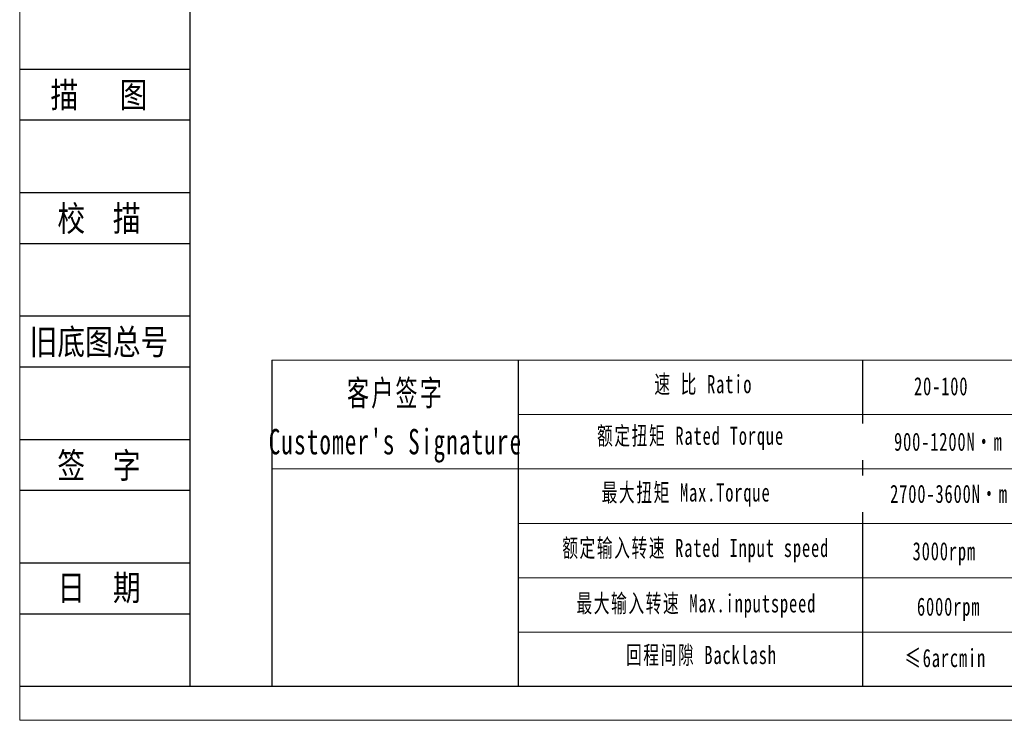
# Model space of a CAD drawing. Header units: millimetres. Extents: x 0 to 1244, y 0 to 880.
# Tile 1 of 14: x 0 to 429, y 0 to 305. Entities that reach past the tile are written whole.
import ezdxf
from ezdxf.enums import TextEntityAlignment as Align

# ---------------------------------------------------------------- set-up
doc = ezdxf.new("R2010")
doc.units = ezdxf.units.MM
for name, color, linetype in [('2细线层', 4, 'Continuous'), ('6文字层', 3, 'Continuous'), ('7标注层', 4, 'Continuous')]:
    doc.layers.add(name, color=color, linetype=linetype)
doc.layers.add('SLD-0', color=7, linetype='Continuous', lineweight=18)
doc.layers.add('图框_外框线', color=7, linetype='Continuous', lineweight=18)
doc.styles.add('宋体', font='txt', dxfattribs={"width": 0.8})
doc.styles.add('标准', font='txt', dxfattribs={"width": 0.667})

msp = doc.modelspace()

# ---------------------------------------------------------------- linework, layer by layer
for p, q in [((217.1624, 156.988), (217.1624, 14.7858)), ((367.2607, 156.988), (367.2607, 14.7858))]:
    msp.add_line(p, q)
at = {"layer": '2细线层'}
for p, q in [((-0.043, 283.8204), (74.0507, 283.8204)), ((-0.043, 261.6666), (74.0507, 261.6666)), ((-0.043, 230.0183), (74.0507, 230.0183)), ((-0.043, 207.8646), (74.0507, 207.8646)), ((-0.043, 176.2163), (74.0507, 176.2163)), ((-0.043, 154.0625), (74.0507, 154.0625)), ((-0.043, 122.4142), (74.0507, 122.4142)), ((-0.043, 100.2605), (74.0507, 100.2605)), ((-0.043, 68.6122), (74.0507, 68.6122)), ((-0.043, 46.4584), (74.0507, 46.4584)), ((-0.043, 14.8101), (74.0507, 14.8101))]:
    msp.add_line(p, q, dxfattribs=at)
at = {"layer": '7标注层', "color": 0}
msp.add_line((109.8931, 156.988), (109.8931, 14.8101), dxfattribs=at)
at = {"layer": '图框_外框线'}
for p, q in [((109.8931, 156.988), (1229.2418, 156.988)), ((217.1624, 133.2656), (846.2594, 133.2656)), ((109.8931, 109.5432), (1229.2418, 109.5432)), ((217.1624, 85.8207), (1229.2418, 85.8207)), ((217.1624, 62.0983), (1229.2418, 62.0983)), ((217.1624, 38.3758), (1229.2418, 38.3758))]:
    msp.add_line(p, q, dxfattribs=at)
at = {"layer": '图框_外框线', "color": 3}
msp.add_lwpolyline([(0, 0), (1244.0519, 0), (1244.0519, 879.7224), (0, 879.7224)], close=True, dxfattribs=at)
at = {"layer": '图框_外框线', "color": 3, "lineweight": 25}
msp.add_lwpolyline([(74.0507, 14.8101), (1229.2418, 14.8101), (1229.2418, 864.9123), (74.0507, 864.9123)], close=True, dxfattribs=at)

# ---------------------------------------------------------------- texts
at = {"layer": '6文字层', "color": 3, "style": '宋体', "width": 0.8}
for s, p in [('描   图', (34.4904, 272.7435)), ('校  描', (34.4904, 218.9415)), ('旧底图总号', (34.4904, 165.1394)), ('签  字', (34.4904, 111.3373)), ('日  期', (34.5101, 57.8512))]:
    msp.add_text(s, height=11.07689, dxfattribs=at).set_placement(p, align=Align.MIDDLE)
at = {"layer": 'SLD-0', "color": 1, "attachment_point": 2, "line_spacing_factor": 1.15057, "style": '标准'}
for s, insert, char_height, width in [('\\T1.1;速 比 Ratio', (297.8357, 150.465), 7.907479, 64.611302), ("\\T1.1;客户签字\\PCustomer's Signature", (163.7126, 148.2105), 11.07047, 137.71779), ('\\T1.1;20-100', (401.4672, 149.553), 7.907479, 33.620947), ('\\T1.1;额定扭矩 Rated Torque', (292.2775, 127.97), 7.907479, 88.791692), ('\\T1.1;最大扭矩 Max.Torque', (290.3321, 103.2531), 7.907479, 102.132415), ('\\T1.1;额定输入转速 Rated Input speed', (294.5008, 79.0917), 7.907479, 145.490279), ('\\T1.1;3000rpm', (402.8349, 77.6533), 7.907479, 33.620947), ('\\T1.1;最大输入转速 Max.inputspeed ', (294.7787, 54.9304), 7.907479, 133.817046), ('\\T1.1;6000rpm', (404.7221, 53.5085), 7.907479, 60.685453), ('\\T1.1;回程间隙 Backlash', (297.002, 32.4353), 7.907479, 82.100075), ('{\\T1.1;≤6arcmin }', (403.2761, 31.1253), 7.907479, 65.292853)]:
    msp.add_mtext(s, dxfattribs=dict(at, insert=insert, char_height=char_height, width=width))

# ---------------------------------------------------------------- next in the draw order: texts
at = {"layer": 'SLD-0', "color": 1, "char_height": 7.907479, "width": 291.537208, "attachment_point": 2, "line_spacing_factor": 1.15057, "style": '标准', "bg_fill": 2}
for s, insert in [('\\T1.1;900-1200N·m', (404.6035, 125.3768)), ('\\T1.1;2700-3600N·m', (404.8841, 102.6631))]:
    msp.add_mtext(s, dxfattribs=dict(at, insert=insert))

doc.saveas('drawing.dxf')
